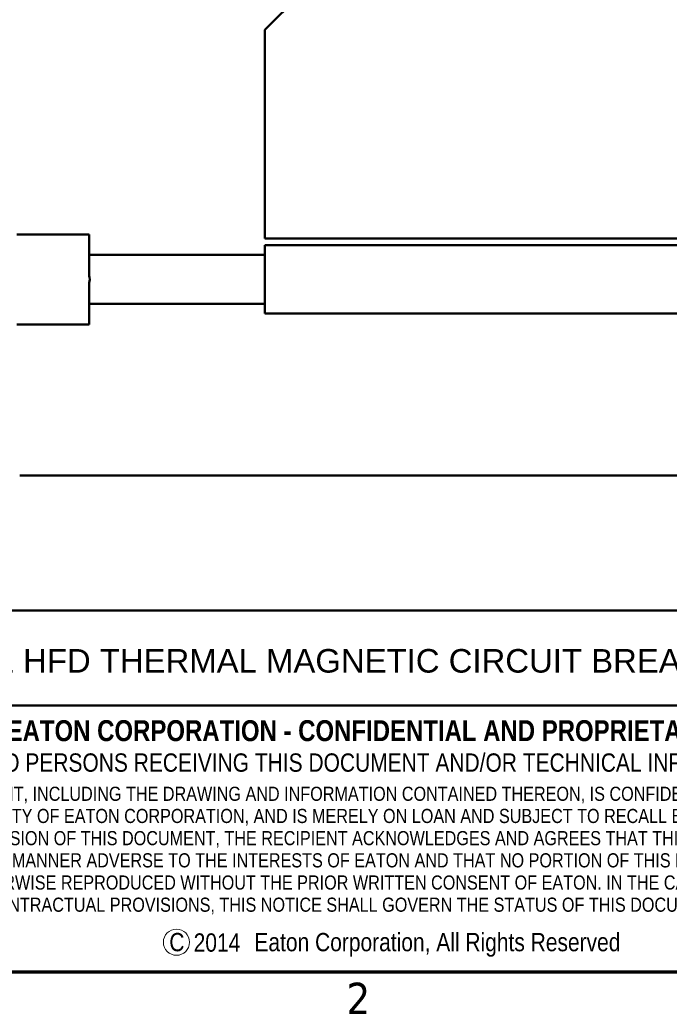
# Model space of a CAD drawing. Header units: inches. Extents: x 0.1 to 16.9, y 0.4 to 10.6.
# Tile 3 of 25: x 9.3 to 11.8, y 0.5 to 4.3. Entities that reach past the tile are written whole.
import ezdxf

# ---------------------------------------------------------------- set-up
doc = ezdxf.new("R2010")
doc.units = ezdxf.units.IN
doc.header["$MEASUREMENT"] = 0
for name, color, linetype, lineweight in [('Border (ANSI)', 7, 'Continuous', 70), ('Title (ANSI)', 7, 'Continuous', 50), ('Visible (ANSI)', 7, 'Continuous', 50)]:
    doc.layers.add(name, color=color, linetype=linetype, lineweight=lineweight)
doc.layers.add('FORMAT', color=5, linetype='Continuous', lineweight=25, true_color=0x0000ff)
doc.styles.add('Note Text (ANSI)', font='tahoma.ttf')
doc.styles.add('Text Style107', font='arialbd.ttf')
doc.styles.add('Text Style109', font='arialbd.ttf')
doc.styles.add('Text Style47', font='ARIALN.TTF')
doc.styles.add('Text Style50', font='arial.ttf')
doc.styles.add('Text Style55', font='arial.ttf')
doc.styles.add('Text Style59', font='arial.ttf')

# ---------------------------------------------------------------- blocks, each defined once
blk = doc.blocks.new('Borders Default Border')
at = {"layer": 'Border (ANSI)', "flags": 128}
blk.add_lwpolyline([(0.38, 0.62), (0.38, 10.38), (16.62, 10.38), (16.62, 0.62), (0.38, 0.62)], dxfattribs=at)
at = {"layer": 'Border (ANSI)', "insert": (10.5886, 0.46), "char_height": 0.12, "attachment_point": 7, "style": 'Note Text (ANSI)'}
blk.add_mtext('2', dxfattribs=at)
blk = doc.blocks.new('Title Blocks ICD TITLE BLOCK MM CUSTOMER')
at = {"layer": 'FORMAT', "color": 7, "linetype": 'Continuous', "lineweight": 5}
blk.add_circle((4.5794, 7.3068), 0.05, dxfattribs=at)
at = {"layer": 'Title (ANSI)'}
for p, q in [((3.2614, 8.5744), (11.2614, 8.5744)), ((3.2614, 8.212), (11.2564, 8.212)), ((11.2614, 7.1921), (3.2614, 7.1921))]:
    blk.add_line(p, q, dxfattribs=at)
at = {"layer": 'Title (ANSI)', "attachment_point": 5, "style": 'Note Text (ANSI)'}
for s, insert, char_height in [('\\fArial Narrow|b1|i0;\\H0.0800;EATON CORPORATION - CONFIDENTIAL AND PROPRIETARY', (5.284, 8.115), 0.08), ('\\fArial Narrow|b0|i0;\\H0.0700;NOTICE TO PERSONS RECEIVING THIS DOCUMENT AND/OR TECHNICAL INFORMATION', (5.2422, 7.9931), 0.07), ('\\fArial Narrow|b0|i0;\\H0.0700;C            Eaton Corporation, All Rights Reserved', (5.4146, 7.2968), 0.07)]:
    blk.add_mtext(s, dxfattribs=dict(at, insert=insert, char_height=char_height))
at = {"layer": 'Title (ANSI)', "insert": (5.2662, 7.9013), "char_height": 0.054, "attachment_point": 2, "line_spacing_factor": 0.941891, "style": 'Note Text (ANSI)'}
blk.add_mtext('\\fArial Narrow|b0|i0;\\H0.0540;THIS DOCUMENT, INCLUDING THE DRAWING AND INFORMATION CONTAINED THEREON, IS CONFIDENTIAL AND IS THE \\PEXCLUSIVE PROPERTY OF EATON CORPORATION, AND IS MERELY ON LOAN AND SUBJECT TO RECALL BY EATON AT ANY TIME.\\PBY TAKING POSSESSION OF THIS DOCUMENT, THE RECIPIENT ACKNOWLEDGES AND AGREES THAT THIS DOCUMENT CANNOT\\PBE USED IN ANY MANNER ADVERSE TO THE INTERESTS OF EATON AND THAT NO PORTION OF THIS DOCUMENT MAY BE\\PCOPIED OR OTHERWISE REPRODUCED WITHOUT THE PRIOR WRITTEN CONSENT OF EATON. IN THE CASE OF CONFLICTING\\PCONTRACTUAL PROVISIONS, THIS NOTICE SHALL GOVERN THE STATUS OF THIS DOCUMENT.', dxfattribs=at)
at = {"layer": 'Title (ANSI)'}
for tag, p, height, style in [('<TITLE_1>_001', (3.6298, 8.3375), 0.09, 'Text Style50'), ('DESIGNER_001', (8.7791, 8.3294), 0.09, 'Text Style50'), ('<DRAWN_DATE>_001', (10.5606, 8.3294), 0.09, 'Text Style50'), ('<PART_NUMBER>_001', (8.8273, 7.9147), 0.24, 'Text Style109'), ('Sheet_Size_001', (7.3651, 7.9055), 0.13, 'Text Style55'), ('<REVISION_NUMBER>_001', (10.7717, 7.8528), 0.18, 'Text Style107'), ('COPYRIGHT_YEAR_001', (4.6229, 7.2707), 0.07, 'Text Style47'), ('Sheet_Number_001', (10.8001, 7.2619), 0.08, 'Text Style59'), ('Number_of_sheets_001', (11.097, 7.2619), 0.08, 'Text Style59'), ('<SCALE>_001', (9.8254, 7.2503), 0.08, 'Text Style59')]:
    blk.add_attdef(tag, p, '', height=height, dxfattribs=dict(at, style=style))

msp = doc.modelspace()

# ---------------------------------------------------------------- linework, layer by layer
at = {"layer": 'Visible (ANSI)'}
for p, q in [((10.2766, 4.2225), (10.4956, 4.4415)), ((10.2766, 3.4245), (10.2766, 4.2225)), ((9.6046, 3.4405), (9.3276, 3.4405)), ((9.6046, 3.3625), (9.6046, 3.4405)), ((12.4964, 3.4245), (10.2766, 3.4245)), ((10.2766, 3.3985), (10.2766, 3.3625)), ((12.4964, 3.3985), (10.2766, 3.3985)), ((10.2766, 3.3625), (9.6046, 3.3625)), ((9.6046, 3.2821), (9.6046, 3.3625)), ((10.2766, 3.3625), (10.2766, 3.2956)), ((10.2766, 3.2413), (10.2766, 3.2956)), ((9.6046, 3.1745), (9.6046, 3.2548)), ((10.2766, 3.2413), (10.2766, 3.1745)), ((9.6046, 3.1745), (10.2766, 3.1745)), ((9.6046, 3.0965), (9.6046, 3.1745)), ((10.2766, 3.1745), (10.2766, 3.1385)), ((10.2766, 3.1385), (12.4961, 3.1385)), ((9.3276, 3.0965), (9.6046, 3.0965)), ((9.3386, 2.5185), (12.4366, 2.5185))]:
    msp.add_line(p, q, dxfattribs=at)
msp.add_ellipse((9.4435, 3.2685), major_axis=(-0.1628, 0), ratio=0.57735, start_param=2.995598, end_param=3.287587, dxfattribs=at)

# ---------------------------------------------------------------- block references
msp.add_blockref('Borders Default Border', (0, 0))
ref = msp.add_blockref('Title Blocks ICD TITLE BLOCK MM CUSTOMER', (5.3586, -6.5721))
ref.add_attrib('<TITLE_1>_001', 'TYPE HFD THERMAL MAGNETIC CIRCUIT BREAKERS TWO POLE, SERIES C', (8.9884, 1.7654), dxfattribs={"layer": 'Title (ANSI)', "height": 0.09, "style": 'Text Style50'})
ref.add_attrib('COPYRIGHT_YEAR_001', ' 2014', (9.9815, 0.6986), dxfattribs={"layer": 'Title (ANSI)', "height": 0.07, "style": 'Text Style47'})

doc.saveas('drawing.dxf')
